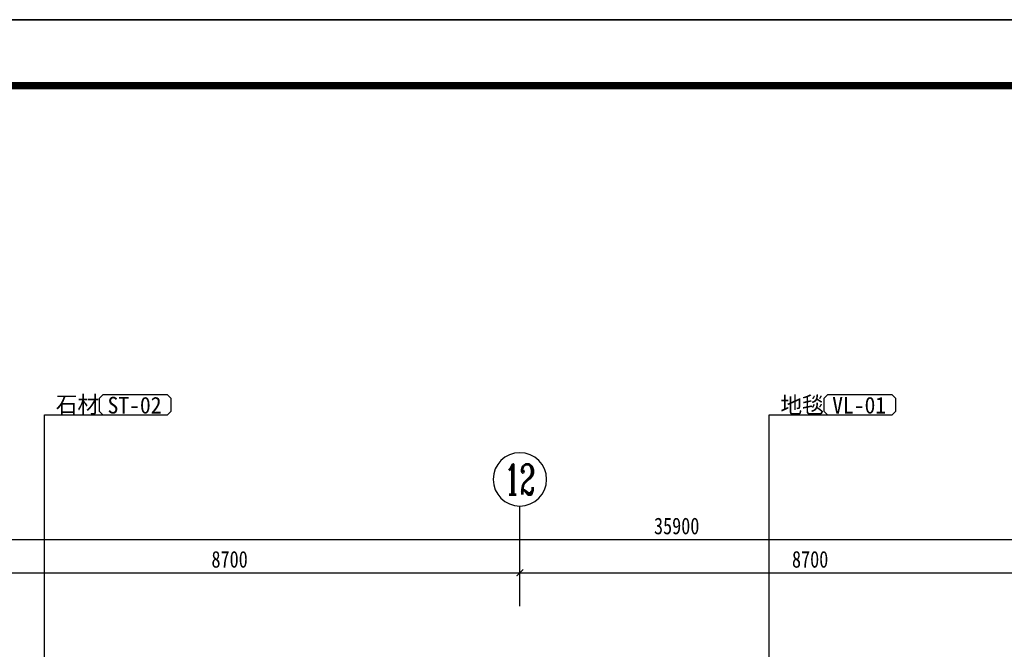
# Model space of a CAD drawing. Header units: millimetres. Extents: x -539149 to -534375, y 505028 to 505469.
# Tile 106 of 135: x -535416 to -535269, y 505364 to 505459. Entities that reach past the tile are written whole.
import ezdxf
from ezdxf.enums import TextEntityAlignment as Align

# ---------------------------------------------------------------- set-up
doc = ezdxf.new("R2010")
doc.units = ezdxf.units.MM
doc.header["$LTSCALE"] = 10
for name, color, linetype in [('A-建筑-拆墙', 251, 'Continuous'), ('A-建筑-窗户', 4, 'Continuous'), ('A-建筑-轴号', 3, 'Continuous'), ('A2图框$0$E-图框', 100, 'Continuous'), ('AXIS_TEXT', 50, 'Continuous'), ('B-平面-尺寸', 8, 'Continuous'), ('E--图例', 3, 'Continuous'), ('E-文本', 7, 'Continuous'), ('F-文本', 61, 'Continuous')]:
    doc.layers.add(name, color=color, linetype=linetype)
doc.layers.add('A-批量打印图层', color=251, linetype='Continuous', plot=False)
doc.layers.add('A2图框$0$图框外线', color=1, linetype='Continuous', plot=False)
doc.styles.add('-宋体', font='txt', dxfattribs={"width": 0.8})
doc.styles.add('_TCH_AXIS', font='COMPLEX', dxfattribs={"bigfont": 'GBCBIG'})
doc.styles.add('CCD_DIM', font='txt', dxfattribs={"width": 0.8})
doc.styles.add('COMPLEX', font='COMPLEX')
doc.styles.add('TXT', font='gbenor.shx', dxfattribs={"width": 0.7})
doc.dimstyles.new('1', dxfattribs={"dimscale": 0, "dimtxt": 2.5, "dimasz": 1.5, "dimexe": 1, "dimexo": 0, "dimgap": 0.3, "dimtad": 1, "dimdec": 0, "dimzin": 0, "dimdsep": 46, "dimtxsty": 'Standard', "dimblk": 'ARCHTICK', "dimcen": 0.09, "dimclrd": 8, "dimclre": 8, "dimclrt": 4, "dimadec": 0, "dimazin": 0, "dimtfac": 1, "dimtdec": 0, "dimtix": 1, "dimtofl": 0, "dimtmove": 2, "dimatfit": 3, "dimldrblk": 'DOTSMALL', "dimfxl": 5, "dimfxlon": 1, "dimtolj": 1, "dimtzin": 0, "dimarcsym": 0})
doc.dimstyles.new('1-1', dxfattribs={"dimscale": 0, "dimtxt": 2.5, "dimasz": 1, "dimexe": 1, "dimexo": 1, "dimgap": 0.75, "dimtad": 1, "dimdec": 0, "dimrnd": 0.005, "dimzin": 0, "dimdsep": 46, "dimtxsty": 'CCD_DIM', "dimblk": 'ARCHTICK', "dimcen": 0.13, "dimclrd": 44, "dimclre": 44, "dimclrt": 50, "dimadec": 0, "dimazin": 0, "dimtfac": 1, "dimtdec": 0, "dimtix": 1, "dimtmove": 2, "dimatfit": 3, "dimldrblk": 'HBA_Leader_Dot', "dimfxl": 5, "dimfxlon": 1, "dimtvp": 1, "dimtolj": 1, "dimtzin": 0, "dimarcsym": 0})

# ---------------------------------------------------------------- blocks, each defined once
blk = doc.blocks.new('_ArchTick')
at = {"color": 0, "linetype": 'ByBlock', "const_width": 0.15}
blk.add_lwpolyline([(-0.5, -0.5), (0.5, 0.5)], dxfattribs=at)
blk = doc.blocks.new('HBA_Leader_Dot')
at = {"color": 0, "linetype": 'ByBlock'}
blk.add_line((-5, 0), (-10, 0), dxfattribs=at)
at = {"color": 0, "linetype": 'ByBlock', "const_width": 5}
blk.add_lwpolyline([(-2.5, 0, 1), (2.5, 0, 1)], format="xyb", close=True, dxfattribs=at)
blk = doc.blocks.new('_AXISO')
blk.add_circle((0, 0), 0.5)
at = {"layer": 'AXIS_TEXT', "style": 'COMPLEX', "width": 1.041667}
blk.add_attdef('A', text='', height=0.56, dxfattribs=at).set_placement((-0.25, -0.28), (0.25, -0.28), align=Align.FIT)
blk = doc.blocks.new('A2图框')
at = {"layer": 'A2图框$0$E-图框', "color": 4, "const_width": 1.13}
blk.add_lwpolyline([(-363.4, 295.3), (209.38, 295.3), (209.38, -104.9), (-363.4, -104.9)], close=True, dxfattribs=at)
at = {"layer": 'A2图框$0$图框外线', "color": 1}
blk.add_lwpolyline([(-374.72, 305.2), (219.28, 305.2), (219.28, -114.8), (-374.72, -114.8)], close=True, dxfattribs=at)
blk.add_lwpolyline([(-374.72, 305.2), (219.28, 305.2), (219.28, -114.8), (-374.72, -114.8)], close=True, dxfattribs=at)
blk.add_lwpolyline([(-374.72, 305.2), (219.28, 305.2), (219.28, -114.8), (-374.72, -114.8)], close=True, dxfattribs=at)
blk = doc.blocks.new('_DOTSMALL')
at = {"color": 0, "linetype": 'ByBlock', "const_width": 0.5}
blk.add_lwpolyline([(-0.0625, 0, 1), (0.0625, 0, 1)], format="xyb", close=True, dxfattribs=at)
blk = doc.blocks.new('材料编号1')
at = {"layer": 'E--图例', "color": 3}
blk.add_lwpolyline([(8.715, -1.898), (8.715, -0.637), (8.346, -0.267), (1.889, -0.267), (1.52, -0.637), (1.52, -1.898), (1.889, -2.267), (8.346, -2.267)], close=True, dxfattribs=at)
at = {"layer": 'E-文本', "style": 'TXT', "width": 0.7}
blk.add_attdef('编号', (1.608, -2.296), '', height=2, dxfattribs=at)

msp = doc.modelspace()

# ---------------------------------------------------------------- linework, layer by layer
at = {"layer": 'A-建筑-轴号', "ltscale": 0.01}
msp.add_line((-535341.273, 505370.599, 0.069), (-535341.273, 505385.599, 0.069), dxfattribs=at)
at = {"layer": 'A-批量打印图层'}
msp.add_lwpolyline([(-535573.961, 505458.51), (-534979.961, 505458.51), (-534979.961, 505038.51), (-535573.961, 505038.51)], close=True, dxfattribs=at)

# ---------------------------------------------------------------- block references
at = {"layer": 'A-建筑-窗户', "ltscale": 0.5}
msp.add_blockref('A2图框', (-535199.245, 505153.313), dxfattribs=at)
at = {"layer": 'A-建筑-轴号', "ltscale": 0.01}
ref = msp.add_blockref('_AXISO', (-535341.273, 505389.599, 0.069), dxfattribs=dict(at, xscale=-8, yscale=8, zscale=8, rotation=180))
ref.add_attrib('A', '12', dxfattribs={"layer": 'AXIS_TEXT', "height": 4.5255, "style": '_TCH_AXIS', "width": 0.724138}).set_placement((-535343.536, 505387.336, 0.069), (-535339.01, 505387.336, 0.069), align=Align.FIT)
at = {"layer": 'F-文本', "color": 43}
ref = msp.add_blockref('材料编号1', (-535391.249, 505398.893), dxfattribs=dict(at, xscale=1.5, yscale=1.5, zscale=1.5, rotation=180))
ref.add_attrib('编号', 'ST-02', (-535403.065, 505399.47), dxfattribs={"color": 7, "height": 2.5, "style": '-宋体', "width": 0.951562})
ref = msp.add_blockref('材料编号1', (-535282.652, 505398.893), dxfattribs=dict(at, xscale=1.5, yscale=1.5, zscale=1.5, rotation=180))
ref.add_attrib('编号', 'VL-01', (-535294.468, 505399.47), dxfattribs={"color": 7, "height": 2.5, "style": '-宋体', "width": 0.951562})

# ---------------------------------------------------------------- texts
at = {"layer": 'E-文本', "char_height": 2.5, "width": 67.27354, "attachment_point": 9, "style": '-宋体'}
for s, insert in [('{\\W1;石材}', (-535404.322, 505399.294)), ('{\\W1;地毯}', (-535295.724, 505399.294))]:
    msp.add_mtext(s, dxfattribs=dict(at, insert=insert))

# ---------------------------------------------------------------- dimensions: what is measured, and where the dimension line sits
at = {"layer": 'B-平面-尺寸', "ltscale": 0.01}
msp.add_linear_dim(base=(-535138.273, 505380.599, 0.069), p1=(-535497.273, 505370.199, 0.069), p2=(-535138.273, 505370.199, 0.069), dimstyle='1-1', override={"dimscale": 1, "dimlfac": 100}, dxfattribs=at).render()
for p1, p2 in [((-535428.273, 505365.599, 0.069), (-535341.273, 505365.599, 0.069)), ((-535341.273, 505365.599, 0.069), (-535254.273, 505365.599, 0.069))]:
    msp.add_aligned_dim(p1=p1, p2=p2, distance=10, dimstyle='1-1', override={"dimscale": 1, "dimlfac": 100}, dxfattribs=at).render()

# ---------------------------------------------------------------- leaders
at = {"layer": 'A-建筑-拆墙'}
for points in [[(-535412.525, 505348.509), (-535412.525, 505399.294), (-535403.768, 505399.294)], [(-535303.927, 505348.509), (-535303.927, 505399.294), (-535295.17, 505399.294)]]:
    msp.add_leader(points, dimstyle='1', override={"dimscale": 0.117162, "dimasz": 2, "dimtad": 0}, dxfattribs=at)

doc.saveas('drawing.dxf')
